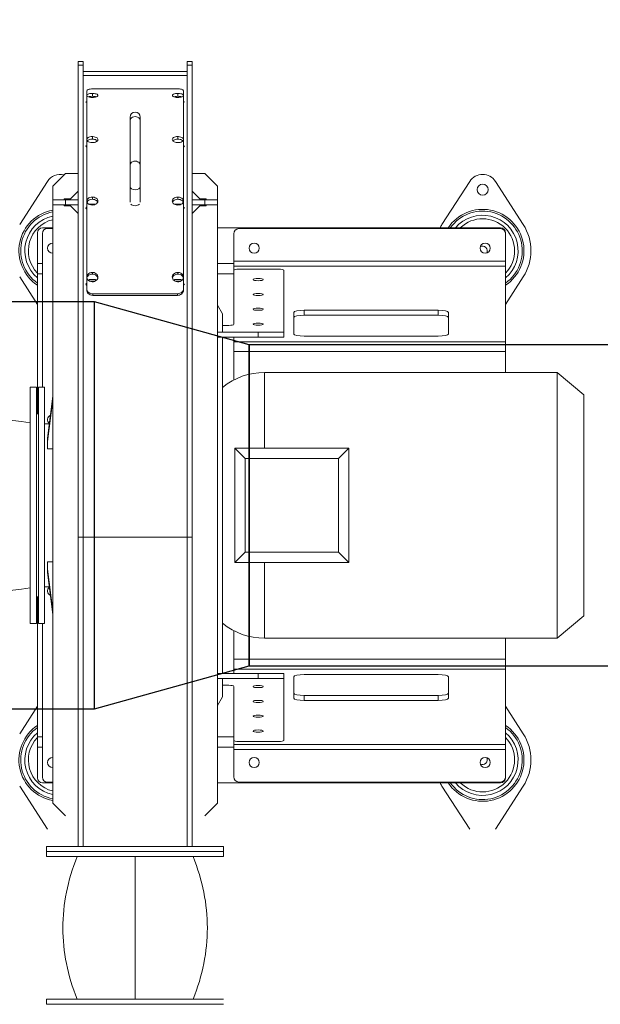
# Model space of a CAD drawing. Header units: millimetres. Extents: x -374129 to 1163271, y -112652 to 695637.
# Tile 115 of 256: x 48509 to 49080, y -32979 to -32013. Entities that reach past the tile are written whole.
import ezdxf
from ezdxf import colors
from ezdxf.entities.mleader import LeaderData, LeaderLine
from ezdxf.math import Vec2, Vec3

# ---------------------------------------------------------------- set-up
doc = ezdxf.new("R2010")
doc.units = ezdxf.units.MM
doc.layers.add('KRT_opisy', color=146, linetype='Continuous')
doc.layers.add('KRT_technologia', color=30, linetype='Continuous')
doc.styles.add('WYMIAR', font='romans.shx', dxfattribs={"width": 0.8})

# ---------------------------------------------------------------- blocks, each defined once
blk = doc.blocks.new('sys napowietrzania')
at = {"layer": 'KRT_technologia', "lineweight": 13}
for p, q in [((49586.4, -736.76, -3070), (49586.4, 34.12, -3070)), ((49591.4, 34.12, -3070), (49586.4, 34.12, -3070)), ((49591.4, 30.36, -3070), (49586.4, 30.36, -3070)), ((49591.4, 34.12, -3070), (49591.4, -736.76, -3070)), ((49693.4, -736.76, -3070), (49693.4, 34.12, -3070)), ((49698.4, 34.12, -3070), (49693.4, 34.12, -3070)), ((49698.4, 30.36, -3070), (49693.4, 30.36, -3070)), ((49698.4, 34.12, -3070), (49698.4, -736.76, -3070)), ((49693.4, 24.12, -3070), (49591.4, 24.12, -3070)), ((49693.4, 20.44, -3070), (49591.4, 20.44, -3070)), ((49594.8, -190.42, -3070), (49594.8, 5.32, -3070)), ((49600.4, -0.1, -3070), (49600.4, 2.72, -3070)), ((49684, 7.25, -3070), (49600.8, 7.25, -3070)), ((49684.4, -0.1, -3070), (49684.4, 2.72, -3070)), ((49690, 5.32, -3070), (49690, -190.42, -3070)), ((49637.4, -104.13, -3070), (49637.4, -20.65, -3070)), ((49647.4, -104.13, -3070), (49647.4, -20.65, -3070)), ((49600.4, -42.17, -3070), (49600.4, -39.63, -3070)), ((49684.4, -42.17, -3070), (49684.4, -39.63, -3070)), ((49573.9, -75.76, -3070), (49561.4, -88.26, -3070)), ((49573.9, -75.76, -3070), (49586.4, -75.76, -3070)), ((49710.9, -75.76, -3070), (49698.4, -75.76, -3070)), ((49723.4, -88.26, -3070), (49710.9, -75.76, -3070)), ((49556.29, -83.64, -3070), (49528.97, -126.04, -3070)), ((49971.29, -83.64, -3070), (49943.97, -126.04, -3070)), ((50023.83, -126.04, -3070), (49996.51, -83.64, -3070)), ((49561.4, -694.26, -3070), (49561.4, -88.26, -3070)), ((49578.9, -100.76, -3070), (49586.4, -93.26, -3070)), ((49698.4, -93.26, -3070), (49705.9, -100.76, -3070)), ((49723.4, -694.26, -3070), (49723.4, -88.26, -3070)), ((49561.4, -101.76, -3070), (49586.4, -101.76, -3070)), ((49578.9, -100.76, -3070), (49572.65, -100.76, -3070)), ((49572.65, -100.76, -3070), (49572.65, -101.76, -3070)), ((49573.9, -101.76, -3070), (49573.9, -106.76, -3070)), ((49597.19, -106.11, -3070), (49597.19, -105.86, -3070)), ((49603.6, -105.86, -3070), (49597.19, -105.86, -3070)), ((49600.4, -101.22, -3070), (49600.4, -99.06, -3070)), ((49603.6, -106.11, -3070), (49603.6, -105.86, -3070)), ((49681.19, -106.11, -3070), (49681.19, -105.86, -3070)), ((49687.6, -105.86, -3070), (49681.19, -105.86, -3070)), ((49684.4, -101.22, -3070), (49684.4, -99.06, -3070)), ((49687.6, -106.11, -3070), (49687.6, -105.86, -3070)), ((49698.4, -101.76, -3070), (49723.4, -101.76, -3070)), ((49705.9, -100.76, -3070), (49712.15, -100.76, -3070)), ((49710.9, -106.76, -3070), (49710.9, -101.76, -3070)), ((49712.15, -100.76, -3070), (49712.15, -101.76, -3070)), ((49586.4, -106.76, -3070), (49561.4, -106.76, -3070)), ((49572.65, -106.76, -3070), (49572.65, -107.76, -3070)), ((49578.9, -107.76, -3070), (49572.65, -107.76, -3070)), ((49586.4, -115.26, -3070), (49578.9, -107.76, -3070)), ((49698.4, -106.76, -3070), (49723.4, -106.76, -3070)), ((49705.9, -107.76, -3070), (49698.4, -115.26, -3070)), ((49712.15, -107.76, -3070), (49705.9, -107.76, -3070)), ((49712.15, -106.76, -3070), (49712.15, -107.76, -3070)), ((49546.4, -134.26, -3070), (49546.4, -311.76, -3070)), ((49561.4, -129.26, -3070), (49551.4, -129.26, -3070)), ((49551.4, -285.76, -3070), (49551.4, -134.76, -3070)), ((49561.4, -129.76, -3070), (49556.4, -129.76, -3070)), ((50001.4, -129.26, -3070), (49723.4, -129.26, -3070)), ((49739.4, -135.04, -3070), (49739.4, -223.98, -3070)), ((50001.4, -130.04, -3070), (49744.4, -130.04, -3070)), ((49961.4, -130.04, -3070), (49961.4, -129.26, -3070)), ((49971.4, -130.04, -3070), (49971.4, -129.26, -3070)), ((50006.4, -134.26, -3070), (50006.4, -271.26, -3070)), ((49551.4, -164.26, -3070), (49546.4, -164.26, -3070)), ((49739.4, -164.26, -3070), (49723.4, -164.26, -3070)), ((50006.4, -161.94, -3070), (49739.4, -161.94, -3070)), ((49600.4, -174.69, -3070), (49600.4, -173.01, -3070)), ((49684.4, -174.69, -3070), (49684.4, -173.01, -3070)), ((50006.4, -166.83, -3070), (49739.4, -166.83, -3070)), ((49783.4, -169.71, -3070), (49744.4, -169.71, -3070)), ((49788.4, -236.76, -3070), (49788.4, -170.75, -3070)), ((49528.97, -177.49, -3070), (49546.4, -204.54, -3070)), ((49551.4, -174.26, -3070), (49546.4, -174.26, -3070)), ((49597.19, -181.39, -3070), (49597.19, -180.04, -3070)), ((49603.6, -180.04, -3070), (49597.19, -180.04, -3070)), ((49597.79, -181.7, -3070), (49603, -181.7, -3070)), ((49603.6, -181.39, -3070), (49603.6, -180.04, -3070)), ((49681.19, -181.39, -3070), (49681.19, -180.04, -3070)), ((49687.6, -180.04, -3070), (49681.19, -180.04, -3070)), ((49681.79, -181.7, -3070), (49687, -181.7, -3070)), ((49687.6, -181.39, -3070), (49687.6, -180.04, -3070)), ((49723.4, -174.26, -3070), (49739.4, -174.26, -3070)), ((50006.4, -204.54, -3070), (50023.83, -177.49, -3070)), ((49600.8, -194, -3070), (49600.8, -195.54, -3070)), ((49600.8, -194, -3070), (49684, -194, -3070)), ((49600.8, -195.54, -3070), (49684, -195.54, -3070)), ((49684, -195.54, -3070), (49684, -194, -3070)), ((49728.4, -213.86, -3070), (49723.4, -205.2, -3070)), ((49798.4, -212.3, -3070), (49798.4, -233.51, -3070)), ((49808.4, -215.11, -3070), (49808.4, -210.22, -3070)), ((49940.3, -210.22, -3070), (49808.4, -210.22, -3070)), ((49940.3, -215.11, -3070), (49940.3, -210.22, -3070)), ((49950.3, -233.51, -3070), (49950.3, -212.3, -3070)), ((49728.4, -213.86, -3070), (49728.4, -231.76, -3070)), ((49808.4, -215.11, -3070), (49940.3, -215.11, -3070)), ((49723.4, -231.76, -3070), (49788.4, -231.76, -3070)), ((49734.4, -225.02, -3070), (49728.4, -225.02, -3070)), ((49728.4, -231.63, -3070), (49788.4, -231.63, -3070)), ((49763.4, -236.76, -3070), (49763.4, -231.76, -3070)), ((49723.4, -236.76, -3070), (49788.4, -236.76, -3070)), ((49728.4, -236.76, -3070), (49728.4, -566.76, -3070)), ((49739.4, -236.76, -3070), (49739.4, -278.7, -3070)), ((49739.4, -241.04, -3070), (50006.4, -241.04, -3070)), ((49808.4, -235.59, -3070), (49940.3, -235.59, -3070)), ((49739.4, -250.82, -3070), (50006.4, -250.82, -3070)), ((49769.65, -345.76, -3070), (49769.65, -271.26, -3070)), ((49769.65, -271.26, -3070), (50057.3, -271.26, -3070)), ((50057.3, -271.26, -3070), (50057.3, -532.26, -3070)), ((50083.4, -293.16, -3070), (50057.3, -271.26, -3070)), ((49539.4, -285.76, -3070), (49539.4, -517.76, -3070)), ((49545.4, -285.76, -3070), (49539.4, -285.76, -3070)), ((49545.4, -517.76, -3070), (49545.4, -285.76, -3070)), ((49547.4, -285.76, -3070), (49547.4, -517.76, -3070)), ((49553.4, -285.76, -3070), (49547.4, -285.76, -3070)), ((49553.4, -517.76, -3070), (49553.4, -285.76, -3070)), ((49561.4, -294.52, -3070), (49556.4, -335.65, -3070)), ((49556.4, -339.19, -3070), (49561.4, -298.06, -3070)), ((50083.4, -293.16, -3070), (50083.4, -510.36, -3070)), ((49547.4, -311.76, -3070), (49545.4, -311.76, -3070)), ((49558.09, -321.76, -3070), (49553.4, -321.76, -3070)), ((49556.4, -346.26, -3070), (49556.4, -335.65, -3070)), ((49561.4, -346.26, -3070), (49556.4, -346.26, -3070)), ((49740.4, -457.76, -3070), (49740.4, -345.76, -3070)), ((49740.4, -345.76, -3070), (49750.4, -355.76, -3070)), ((49852.4, -345.76, -3070), (49740.4, -345.76, -3070)), ((49842.4, -355.76, -3070), (49852.4, -345.76, -3070)), ((49852.4, -345.76, -3070), (49852.4, -457.76, -3070)), ((49750.4, -355.76, -3070), (49750.4, -447.76, -3070)), ((49842.4, -355.76, -3070), (49750.4, -355.76, -3070)), ((49842.4, -447.76, -3070), (49842.4, -355.76, -3070)), ((49698.4, -433.1, -3070), (49586.4, -433.1, -3070)), ((49750.4, -447.76, -3070), (49740.4, -457.76, -3070)), ((49842.4, -447.76, -3070), (49750.4, -447.76, -3070)), ((49852.4, -457.76, -3070), (49842.4, -447.76, -3070)), ((49556.4, -457.27, -3070), (49561.4, -457.27, -3070)), ((49556.4, -467.88, -3070), (49556.4, -457.27, -3070)), ((49852.4, -457.76, -3070), (49740.4, -457.76, -3070)), ((49769.65, -532.26, -3070), (49769.65, -457.76, -3070)), ((49561.4, -505.47, -3070), (49556.4, -464.34, -3070)), ((49556.4, -467.88, -3070), (49561.4, -509.01, -3070)), ((49558.09, -481.76, -3070), (49553.4, -481.76, -3070)), ((49547.4, -491.76, -3070), (49545.4, -491.76, -3070)), ((49546.4, -491.76, -3070), (49546.4, -669.26, -3070)), ((50083.4, -510.36, -3070), (50057.3, -532.26, -3070)), ((49545.4, -517.76, -3070), (49539.4, -517.76, -3070)), ((49553.4, -517.76, -3070), (49547.4, -517.76, -3070)), ((49551.4, -668.76, -3070), (49551.4, -517.76, -3070)), ((49739.4, -566.76, -3070), (49739.4, -524.83, -3070)), ((49769.65, -532.26, -3070), (50057.3, -532.26, -3070)), ((50006.4, -669.26, -3070), (50006.4, -532.26, -3070)), ((49739.4, -552.71, -3070), (50006.4, -552.71, -3070)), ((49723.4, -566.76, -3070), (49788.4, -566.76, -3070)), ((49739.4, -562.49, -3070), (50006.4, -562.49, -3070)), ((49763.4, -571.76, -3070), (49763.4, -566.76, -3070)), ((49788.4, -632.78, -3070), (49788.4, -566.76, -3070)), ((49798.4, -591.23, -3070), (49798.4, -570.02, -3070)), ((49808.4, -567.94, -3070), (49940.3, -567.94, -3070)), ((49950.3, -570.02, -3070), (49950.3, -591.23, -3070)), ((49788.4, -571.76, -3070), (49723.4, -571.76, -3070)), ((49728.4, -571.76, -3070), (49728.4, -589.66, -3070)), ((49788.4, -571.87, -3070), (49728.4, -571.87, -3070)), ((49728.4, -578.51, -3070), (49734.4, -578.51, -3070)), ((49739.4, -668.49, -3070), (49739.4, -579.55, -3070)), ((49723.4, -598.32, -3070), (49728.4, -589.66, -3070)), ((49808.4, -588.42, -3070), (49940.3, -588.42, -3070)), ((49808.4, -588.42, -3070), (49808.4, -593.31, -3070)), ((49940.3, -588.42, -3070), (49940.3, -593.31, -3070)), ((49546.4, -598.99, -3070), (49528.97, -626.04, -3070)), ((49940.3, -593.31, -3070), (49808.4, -593.31, -3070)), ((50023.83, -626.04, -3070), (50006.4, -598.99, -3070)), ((49546.4, -629.26, -3070), (49551.4, -629.26, -3070)), ((49739.4, -629.26, -3070), (49723.4, -629.26, -3070)), ((50006.4, -636.7, -3070), (49739.4, -636.7, -3070)), ((49744.4, -633.81, -3070), (49783.4, -633.81, -3070)), ((49546.4, -639.26, -3070), (49551.4, -639.26, -3070)), ((49723.4, -639.26, -3070), (49739.4, -639.26, -3070)), ((50006.4, -641.59, -3070), (49739.4, -641.59, -3070)), ((49551.4, -674.26, -3070), (49561.4, -674.26, -3070)), ((49561.4, -673.76, -3070), (49556.4, -673.76, -3070)), ((49723.4, -674.26, -3070), (50001.4, -674.26, -3070)), ((50001.4, -673.49, -3070), (49744.4, -673.49, -3070)), ((49961.4, -674.26, -3070), (49961.4, -673.49, -3070)), ((49971.4, -674.26, -3070), (49971.4, -673.49, -3070)), ((49528.97, -677.49, -3070), (49556.29, -719.89, -3070)), ((49943.97, -677.49, -3070), (49971.29, -719.89, -3070)), ((49996.51, -719.89, -3070), (50023.83, -677.49, -3070)), ((49561.4, -694.26, -3070), (49573.9, -706.76, -3070)), ((49710.9, -706.76, -3070), (49723.4, -694.26, -3070)), ((49555.4, -736.76, -3070), (49555.4, -746.76, -3070)), ((49729.4, -736.76, -3070), (49555.4, -736.76, -3070)), ((49729.4, -741.76, -3070), (49555.4, -741.76, -3070)), ((49729.4, -736.76, -3070), (49729.4, -746.76, -3070)), ((49729.4, -746.76, -3070), (49555.4, -746.76, -3070)), ((49642.4, -746.76, -3070), (49642.4, -886.76, -3070)), ((49555.4, -891.76, -3070), (49555.4, -886.76, -3070)), ((49729.4, -886.76, -3070), (49555.4, -886.76, -3070)), ((49729.4, -891.76, -3070), (49555.4, -891.76, -3070))]:
    blk.add_line(p, q, dxfattribs=at)
at = {"layer": 'KRT_technologia', "linetype": 'ByBlock', "lineweight": -2, "extrusion": (2.44929e-16, -6.12323e-17, -1)}
for p, q in [((49602.36, -201.76, 904.27), (49157.36, -201.76, 904.27)), ((49389.86, -601.76, 904.27), (49602.36, -601.76, 904.27))]:
    blk.add_line(p, q, dxfattribs=at)
at = {"layer": 'KRT_technologia', "linetype": 'ByBlock', "lineweight": -2}
for p, q in [((49754.36, -244.26, 904.27), (49602.36, -201.76, 904.27)), ((54537.61, -244.26, 904.27), (49754.61, -244.26, 904.27)), ((49602.37, -601.76, 904.27), (49754.37, -559.26, 904.27)), ((49754.61, -559.26, 904.27), (54537.61, -559.26, 904.27))]:
    blk.add_line(p, q, dxfattribs=at)
at = {"layer": 'KRT_technologia', "linetype": 'Continuous', "lineweight": -2}
for p, q in [((49602.37, -601.76, 904.27), (49602.37, -201.76, 904.27)), ((49754.37, -559.26, 904.27), (49754.37, -244.26, 904.27)), ((49754.62, -244.26, 904.27), (49754.62, -559.26, 904.27))]:
    blk.add_line(p, q, dxfattribs=at)
at = {"layer": 'KRT_technologia', "lineweight": 13}
for centre, radius in [((49983.9, -91.76, -3070), 5.5), ((49759.4, -149.26, -3070), 5), ((49986.4, -149.26, -3070), 5), ((49759.4, -654.26, -3070), 5), ((49986.4, -654.26, -3070), 5)]:
    blk.add_circle(centre, radius, dxfattribs=at)
for centre, radius, start, end in [((49642.4, -20.65, -3070), 5, 0, 180), ((49568.9, -91.76, -3070), 15, 76.2347, 147.20283), ((49983.9, -91.76, -3070), 15, 32.79717, 147.20283), ((49568.9, -151.76, -3070), 40.65, 100.63085, 236.39656), ((49568.9, -151.76, -3070), 38.92, 101.1098, 234.68512), ((49568.9, -151.76, -3070), 40.65, 64.50359, 65.07879), ((49983.9, -151.76, -3070), 40.65, 303.60344, 146.39656), ((49983.9, -151.76, -3070), 38.92, 305.31488, 144.68512), ((49568.9, -151.76, -3070), 34.88, 102.41644, 229.83083), ((49568.9, -151.76, -3070), 31.42, 103.81121, 224.26079), ((49983.9, -151.76, -3070), 34.88, 310.16917, 139.83083), ((49983.9, -151.76, -3070), 31.42, 315.73921, 134.26079), ((49551.4, -134.26, -3070), 5, 90, 180), ((49556.4, -134.76, -3070), 5, 90, 180), ((49744.4, -135.04, -3070), 5, 90, 180), ((49983.9, -151.76, -3070), 47.5, 147.20283, 151.72629), ((50001.4, -134.26, -3070), 5, 0, 90), ((50001.4, -135.04, -3070), 5, 0, 90), ((49983.9, -151.76, -3070), 47.5, 327.20283, 32.79717), ((49561.4, -149.26, -3070), 5, 90, 270), ((49983.9, -151.76, -3070), 4.5, 329.09669, 120.90331), ((49769.65, -336.51, -3070), 65.25, 90, 129.21143), ((49470.4, -794.36, -3070), 478.6, 81.71075, 98.28925), ((49561.4, -317.6, -3070), 5, 116.91701, 229.22062), ((49470.4, -9.16, -3070), 478.6, 261.71075, 278.28925), ((49561.4, -485.93, -3070), 5, 130.77938, 243.08299), ((49769.65, -467.01, -3070), 65.25, 230.78857, 270), ((49568.9, -651.76, -3070), 40.65, 123.60344, 259.36915), ((49983.9, -651.76, -3070), 40.65, 213.60344, 56.39656), ((49568.9, -651.76, -3070), 38.92, 125.31488, 258.8902), ((49568.9, -651.76, -3070), 34.88, 130.16917, 257.58356), ((49983.9, -651.76, -3070), 38.92, 215.31488, 54.68512), ((49983.9, -651.76, -3070), 34.88, 220.16917, 49.83083), ((49983.9, -651.76, -3070), 47.5, 327.20283, 32.79717), ((49568.9, -651.76, -3070), 31.42, 135.73921, 256.18879), ((49983.9, -651.76, -3070), 31.42, 225.73921, 44.26079), ((49561.4, -654.26, -3070), 5, 90, 270), ((49983.9, -651.76, -3070), 4.5, 239.09669, 30.90331), ((49551.4, -669.26, -3070), 5, 180, 270), ((49556.4, -668.76, -3070), 5, 180, 270), ((49744.4, -668.49, -3070), 5, 180, 270), ((49983.9, -651.76, -3070), 47.5, 208.27371, 212.79717), ((50001.4, -668.49, -3070), 5, 270, 0), ((50001.4, -669.26, -3070), 5, 270, 0)]:
    blk.add_arc(centre, radius, start, end, dxfattribs=at)
at = {"layer": 'KRT_technologia', "lineweight": 13, "extrusion": (0, 0, -1)}
for centre, major_axis, ratio, start_param, end_param in [((49642.4, -23.93, -3070), (-5, 0), 0.780902, 0, 3.141593), ((49642.4, -67.66, -3070), (-5, 0), 0.780902, 0, 3.141593), ((49642.4, -88.74, -3070), (-5, 0), 0.624654, 3.141593, 6.283185), ((49642.4, -104.36, -3070), (5, 0), 0.624654, 0.551843, 2.589749), ((49744.4, -170.75, -3070), (-5, 0), 0.207912, 0, 1.570796), ((49783.4, -170.75, -3070), (5, 0), 0.207912, 4.712389, 6.283185), ((49808.4, -212.3, -3070), (-10, 0), 0.207912, 0, 1.570796), ((49940.3, -212.3, -3070), (10, 0), 0.207912, 4.712389, 6.283185), ((49808.4, -217.19, -3070), (-10, 0), 0.207912, 0, 1.570796), ((49940.3, -217.19, -3070), (10, 0), 0.207912, 4.712389, 6.283185), ((49734.4, -223.98, -3070), (5, 0), 0.207912, 0, 1.570796), ((49808.4, -233.51, -3070), (-10, 0), 0.207912, 4.712389, 6.283185), ((49940.3, -233.51, -3070), (10, 0), 0.207912, 0, 1.570796), ((49808.4, -570.02, -3070), (-10, 0), 0.207912, 0, 1.570796), ((49940.3, -570.02, -3070), (10, 0), 0.207912, 4.712389, 6.283185), ((49734.4, -579.55, -3070), (5, 0), 0.207912, 4.712389, 6.283185), ((49808.4, -586.34, -3070), (-10, 0), 0.207912, 4.712389, 6.283185), ((49940.3, -586.34, -3070), (10, 0), 0.207912, 0, 1.570796), ((49808.4, -591.23, -3070), (-10, 0), 0.207912, 4.712389, 6.283185), ((49940.3, -591.23, -3070), (10, 0), 0.207912, 0, 1.570796), ((49744.4, -632.78, -3070), (-5, 0), 0.207912, 4.712389, 6.283185), ((49783.4, -632.78, -3070), (5, 0), 0.207912, 0, 1.570796)]:
    blk.add_ellipse(centre, major_axis=major_axis, ratio=ratio, start_param=start_param, end_param=end_param, dxfattribs=at)
for centre in [(49763.4, -180.11, -3070), (49763.4, -194.66, -3070), (49763.4, -209.22, -3070), (49763.4, -223.77, -3070), (49763.4, -579.76, -3070), (49763.4, -594.31, -3070), (49763.4, -608.87, -3070), (49763.4, -623.42, -3070)]:
    blk.add_ellipse(centre, major_axis=(5, 0), ratio=0.207912, dxfattribs=at)
at = {"layer": 'KRT_technologia', "lineweight": 13}
for points, knots in [([(49600.4, 2.72, -3070), (49598.78, 2.72, -3070), (49597.18, 2.46, -3070), (49596.15, 2.02, -3070), (49595.13, 1.59, -3070), (49594.69, 0.99, -3070), (49595, 0.42, -3070), (49595.3, -0.14, -3070), (49596.32, -0.66, -3070), (49597.73, -0.94, -3070), (49599.19, -1.24, -3070), (49601.03, -1.27, -3070), (49602.56, -1.03, -3070), (49604.04, -0.8, -3070), (49605.22, -0.32, -3070), (49605.67, 0.23, -3070), (49606.13, 0.78, -3070), (49605.87, 1.4, -3070), (49604.98, 1.86, -3070), (49604.1, 2.33, -3070), (49602.61, 2.64, -3070), (49601.02, 2.7, -3070), (49600.81, 2.71, -3070), (49600.61, 2.72, -3070), (49600.4, 2.72, -3070)], [-3.141593, -3.141593, -3.141593, -3.141593, -2.260331, -2.260331, -2.260331, -1.38211, -1.38211, -1.38211, -0.507427, -0.507427, -0.507427, 0.404828, 0.404828, 0.404828, 1.28311, 1.28311, 1.28311, 2.155969, 2.155969, 2.155969, 3.028509, 3.028509, 3.028509, 3.141593, 3.141593, 3.141593, 3.141593]), ([(49600.8, 7.25, -3070), (49599.07, 7.25, -3070), (49597.36, 7, -3070), (49596.24, 6.58, -3070), (49595.32, 6.24, -3070), (49594.8, 5.78, -3070), (49594.8, 5.32, -3070)], [-0.785398, -0.785398, -0.785398, -0.785398, 0.076895, 0.076895, 0.076895, 0.785398, 0.785398, 0.785398, 0.785398]), ([(49684.4, 2.72, -3070), (49682.78, 2.72, -3070), (49681.18, 2.46, -3070), (49680.15, 2.02, -3070), (49679.13, 1.59, -3070), (49678.69, 0.99, -3070), (49679, 0.42, -3070), (49679.3, -0.14, -3070), (49680.32, -0.66, -3070), (49681.73, -0.94, -3070), (49683.19, -1.24, -3070), (49685.03, -1.27, -3070), (49686.56, -1.03, -3070), (49688.04, -0.8, -3070), (49689.22, -0.32, -3070), (49689.67, 0.23, -3070), (49690.13, 0.78, -3070), (49689.87, 1.4, -3070), (49688.98, 1.86, -3070), (49688.1, 2.33, -3070), (49686.61, 2.64, -3070), (49685.02, 2.7, -3070), (49684.81, 2.71, -3070), (49684.61, 2.72, -3070), (49684.4, 2.72, -3070)], [-3.141593, -3.141593, -3.141593, -3.141593, -2.260331, -2.260331, -2.260331, -1.38211, -1.38211, -1.38211, -0.507427, -0.507427, -0.507427, 0.404828, 0.404828, 0.404828, 1.28311, 1.28311, 1.28311, 2.155969, 2.155969, 2.155969, 3.028509, 3.028509, 3.028509, 3.141593, 3.141593, 3.141593, 3.141593]), ([(49690, 5.32, -3070), (49690, 5.88, -3070), (49689.21, 6.43, -3070), (49687.9, 6.79, -3070), (49686.83, 7.09, -3070), (49685.42, 7.25, -3070), (49684, 7.25, -3070)], [-0.785398, -0.785398, -0.785398, -0.785398, 0.076895, 0.076895, 0.076895, 0.785398, 0.785398, 0.785398, 0.785398]), ([(49596.58, -0.63, -3070), (49596.93, -0.52, -3070), (49597.31, -0.42, -3070), (49597.73, -0.34, -3070), (49598.54, -0.19, -3070), (49599.47, -0.1, -3070), (49600.4, -0.1, -3070)], [2.3741566, 2.3741566, 2.3741566, 2.3741566, 2.635552, 2.635552, 2.635552, 3.1415927, 3.1415927, 3.1415927, 3.1415927]), ([(49600.4, -0.1, -3070), (49601.14, -0.1, -3070), (49601.89, -0.16, -3070), (49602.57, -0.26, -3070), (49603.18, -0.35, -3070), (49603.74, -0.48, -3070), (49604.21, -0.64, -3070)], [3.1415927, 3.1415927, 3.1415927, 3.1415927, 3.5474603, 3.5474603, 3.5474603, 3.9090287, 3.9090287, 3.9090287, 3.9090287]), ([(49680.58, -0.63, -3070), (49680.93, -0.52, -3070), (49681.31, -0.42, -3070), (49681.73, -0.34, -3070), (49682.54, -0.19, -3070), (49683.47, -0.1, -3070), (49684.4, -0.1, -3070)], [2.3741566, 2.3741566, 2.3741566, 2.3741566, 2.635552, 2.635552, 2.635552, 3.1415927, 3.1415927, 3.1415927, 3.1415927]), ([(49684.4, -0.1, -3070), (49685.14, -0.1, -3070), (49685.89, -0.16, -3070), (49686.57, -0.26, -3070), (49687.18, -0.35, -3070), (49687.74, -0.48, -3070), (49688.21, -0.64, -3070)], [3.1415927, 3.1415927, 3.1415927, 3.1415927, 3.5474603, 3.5474603, 3.5474603, 3.9090287, 3.9090287, 3.9090287, 3.9090287]), ([(49600.4, -39.63, -3070), (49598.78, -39.63, -3070), (49597.18, -40.03, -3070), (49596.15, -40.7, -3070), (49595.13, -41.36, -3070), (49594.69, -42.29, -3070), (49595, -43.15, -3070), (49595.3, -44.01, -3070), (49596.32, -44.79, -3070), (49597.73, -45.22, -3070), (49599.19, -45.67, -3070), (49601.03, -45.72, -3070), (49602.56, -45.36, -3070), (49604.04, -45.01, -3070), (49605.22, -44.28, -3070), (49605.67, -43.44, -3070), (49606.13, -42.6, -3070), (49605.87, -41.66, -3070), (49604.98, -40.94, -3070), (49604.1, -40.23, -3070), (49602.61, -39.74, -3070), (49601.02, -39.64, -3070), (49600.81, -39.63, -3070), (49600.61, -39.63, -3070), (49600.4, -39.63, -3070)], [-3.141593, -3.141593, -3.141593, -3.141593, -2.260331, -2.260331, -2.260331, -1.38211, -1.38211, -1.38211, -0.507427, -0.507427, -0.507427, 0.404828, 0.404828, 0.404828, 1.28311, 1.28311, 1.28311, 2.155969, 2.155969, 2.155969, 3.028509, 3.028509, 3.028509, 3.141593, 3.141593, 3.141593, 3.141593]), ([(49595.42, -43.86, -3070), (49595.91, -43.3, -3070), (49596.73, -42.83, -3070), (49597.73, -42.54, -3070), (49598.54, -42.3, -3070), (49599.47, -42.17, -3070), (49600.4, -42.17, -3070)], [2.008592, 2.008592, 2.008592, 2.008592, 2.635552, 2.635552, 2.635552, 3.141593, 3.141593, 3.141593, 3.141593]), ([(49600.4, -42.17, -3070), (49601.14, -42.17, -3070), (49601.89, -42.25, -3070), (49602.57, -42.41, -3070), (49603.79, -42.69, -3070), (49604.81, -43.21, -3070), (49605.38, -43.86, -3070)], [3.141593, 3.141593, 3.141593, 3.141593, 3.54746, 3.54746, 3.54746, 4.274593, 4.274593, 4.274593, 4.274593]), ([(49684.4, -39.63, -3070), (49682.78, -39.63, -3070), (49681.18, -40.03, -3070), (49680.15, -40.7, -3070), (49679.13, -41.36, -3070), (49678.69, -42.29, -3070), (49679, -43.15, -3070), (49679.3, -44.01, -3070), (49680.32, -44.79, -3070), (49681.73, -45.22, -3070), (49683.19, -45.67, -3070), (49685.03, -45.72, -3070), (49686.56, -45.36, -3070), (49688.04, -45.01, -3070), (49689.22, -44.28, -3070), (49689.67, -43.44, -3070), (49690.13, -42.6, -3070), (49689.87, -41.66, -3070), (49688.98, -40.94, -3070), (49688.1, -40.23, -3070), (49686.61, -39.74, -3070), (49685.02, -39.64, -3070), (49684.81, -39.63, -3070), (49684.61, -39.63, -3070), (49684.4, -39.63, -3070)], [-3.141593, -3.141593, -3.141593, -3.141593, -2.260331, -2.260331, -2.260331, -1.38211, -1.38211, -1.38211, -0.507427, -0.507427, -0.507427, 0.404828, 0.404828, 0.404828, 1.28311, 1.28311, 1.28311, 2.155969, 2.155969, 2.155969, 3.028509, 3.028509, 3.028509, 3.141593, 3.141593, 3.141593, 3.141593]), ([(49679.42, -43.86, -3070), (49679.91, -43.3, -3070), (49680.73, -42.83, -3070), (49681.73, -42.54, -3070), (49682.54, -42.3, -3070), (49683.47, -42.17, -3070), (49684.4, -42.17, -3070)], [2.008592, 2.008592, 2.008592, 2.008592, 2.635552, 2.635552, 2.635552, 3.141593, 3.141593, 3.141593, 3.141593]), ([(49684.4, -42.17, -3070), (49685.14, -42.17, -3070), (49685.89, -42.25, -3070), (49686.57, -42.41, -3070), (49687.79, -42.69, -3070), (49688.81, -43.21, -3070), (49689.38, -43.86, -3070)], [3.141593, 3.141593, 3.141593, 3.141593, 3.54746, 3.54746, 3.54746, 4.274593, 4.274593, 4.274593, 4.274593]), ([(49600.4, -99.06, -3070), (49598.78, -99.06, -3070), (49597.18, -99.59, -3070), (49596.15, -100.47, -3070), (49595.13, -101.34, -3070), (49594.69, -102.54, -3070), (49595, -103.66, -3070), (49595.3, -104.78, -3070), (49596.32, -105.79, -3070), (49597.73, -106.35, -3070), (49599.19, -106.93, -3070), (49601.03, -107, -3070), (49602.56, -106.53, -3070), (49604.04, -106.07, -3070), (49605.22, -105.13, -3070), (49605.67, -104.04, -3070), (49606.13, -102.95, -3070), (49605.87, -101.73, -3070), (49604.98, -100.79, -3070), (49604.1, -99.85, -3070), (49602.61, -99.21, -3070), (49601.02, -99.09, -3070), (49600.81, -99.07, -3070), (49600.61, -99.06, -3070), (49600.4, -99.06, -3070)], [-3.141593, -3.141593, -3.141593, -3.141593, -2.260331, -2.260331, -2.260331, -1.38211, -1.38211, -1.38211, -0.507427, -0.507427, -0.507427, 0.404828, 0.404828, 0.404828, 1.28311, 1.28311, 1.28311, 2.155969, 2.155969, 2.155969, 3.028509, 3.028509, 3.028509, 3.141593, 3.141593, 3.141593, 3.141593]), ([(49595.11, -104, -3070), (49595.51, -103.04, -3070), (49596.47, -102.19, -3070), (49597.73, -101.7, -3070), (49598.54, -101.39, -3070), (49599.47, -101.22, -3070), (49600.4, -101.22, -3070)], [1.849624, 1.849624, 1.849624, 1.849624, 2.635552, 2.635552, 2.635552, 3.141593, 3.141593, 3.141593, 3.141593]), ([(49600.4, -101.22, -3070), (49601.14, -101.22, -3070), (49601.89, -101.33, -3070), (49602.57, -101.53, -3070), (49604.05, -101.98, -3070), (49605.22, -102.89, -3070), (49605.67, -103.98, -3070), (49605.68, -103.98, -3070), (49605.68, -103.99, -3070), (49605.69, -104, -3070)], [3.141593, 3.141593, 3.141593, 3.141593, 3.54746, 3.54746, 3.54746, 4.426043, 4.426043, 4.426043, 4.433561, 4.433561, 4.433561, 4.433561]), ([(49684.4, -99.06, -3070), (49682.78, -99.06, -3070), (49681.18, -99.59, -3070), (49680.15, -100.47, -3070), (49679.13, -101.34, -3070), (49678.69, -102.54, -3070), (49679, -103.66, -3070), (49679.3, -104.78, -3070), (49680.32, -105.79, -3070), (49681.73, -106.35, -3070), (49683.19, -106.93, -3070), (49685.03, -107, -3070), (49686.56, -106.53, -3070), (49688.04, -106.07, -3070), (49689.22, -105.13, -3070), (49689.67, -104.04, -3070), (49690.13, -102.95, -3070), (49689.87, -101.73, -3070), (49688.98, -100.79, -3070), (49688.1, -99.85, -3070), (49686.61, -99.21, -3070), (49685.02, -99.09, -3070), (49684.81, -99.07, -3070), (49684.61, -99.06, -3070), (49684.4, -99.06, -3070)], [-3.141593, -3.141593, -3.141593, -3.141593, -2.260331, -2.260331, -2.260331, -1.38211, -1.38211, -1.38211, -0.507427, -0.507427, -0.507427, 0.404828, 0.404828, 0.404828, 1.28311, 1.28311, 1.28311, 2.155969, 2.155969, 2.155969, 3.028509, 3.028509, 3.028509, 3.141593, 3.141593, 3.141593, 3.141593]), ([(49679.11, -104, -3070), (49679.51, -103.04, -3070), (49680.47, -102.19, -3070), (49681.73, -101.7, -3070), (49682.54, -101.39, -3070), (49683.47, -101.22, -3070), (49684.4, -101.22, -3070)], [1.849624, 1.849624, 1.849624, 1.849624, 2.635552, 2.635552, 2.635552, 3.141593, 3.141593, 3.141593, 3.141593]), ([(49684.4, -101.22, -3070), (49685.14, -101.22, -3070), (49685.89, -101.33, -3070), (49686.57, -101.53, -3070), (49688.05, -101.98, -3070), (49689.22, -102.89, -3070), (49689.67, -103.98, -3070), (49689.68, -103.98, -3070), (49689.68, -103.99, -3070), (49689.69, -104, -3070)], [3.141593, 3.141593, 3.141593, 3.141593, 3.54746, 3.54746, 3.54746, 4.426043, 4.426043, 4.426043, 4.433561, 4.433561, 4.433561, 4.433561]), ([(49600.4, -173.01, -3070), (49598.78, -173.01, -3070), (49597.18, -173.64, -3070), (49596.15, -174.68, -3070), (49595.13, -175.72, -3070), (49594.69, -177.15, -3070), (49595, -178.48, -3070), (49595.3, -179.81, -3070), (49596.32, -181.01, -3070), (49597.73, -181.67, -3070), (49599.19, -182.36, -3070), (49601.03, -182.44, -3070), (49602.56, -181.88, -3070), (49604.04, -181.34, -3070), (49605.22, -180.23, -3070), (49605.67, -178.93, -3070), (49606.13, -177.64, -3070), (49605.87, -176.18, -3070), (49604.98, -175.07, -3070), (49604.1, -173.95, -3070), (49602.61, -173.19, -3070), (49601.02, -173.04, -3070), (49600.81, -173.02, -3070), (49600.61, -173.01, -3070), (49600.4, -173.01, -3070)], [-3.141593, -3.141593, -3.141593, -3.141593, -2.260331, -2.260331, -2.260331, -1.38211, -1.38211, -1.38211, -0.507427, -0.507427, -0.507427, 0.404828, 0.404828, 0.404828, 1.28311, 1.28311, 1.28311, 2.155969, 2.155969, 2.155969, 3.028509, 3.028509, 3.028509, 3.141593, 3.141593, 3.141593, 3.141593]), ([(49684.4, -173.01, -3070), (49682.78, -173.01, -3070), (49681.18, -173.64, -3070), (49680.15, -174.68, -3070), (49679.13, -175.72, -3070), (49678.69, -177.15, -3070), (49679, -178.48, -3070), (49679.3, -179.81, -3070), (49680.32, -181.01, -3070), (49681.73, -181.67, -3070), (49683.19, -182.36, -3070), (49685.03, -182.44, -3070), (49686.56, -181.88, -3070), (49688.04, -181.34, -3070), (49689.22, -180.23, -3070), (49689.67, -178.93, -3070), (49690.13, -177.64, -3070), (49689.87, -176.18, -3070), (49688.98, -175.07, -3070), (49688.1, -173.95, -3070), (49686.61, -173.19, -3070), (49685.02, -173.04, -3070), (49684.81, -173.02, -3070), (49684.61, -173.01, -3070), (49684.4, -173.01, -3070)], [-3.141593, -3.141593, -3.141593, -3.141593, -2.260331, -2.260331, -2.260331, -1.38211, -1.38211, -1.38211, -0.507427, -0.507427, -0.507427, 0.404828, 0.404828, 0.404828, 1.28311, 1.28311, 1.28311, 2.155969, 2.155969, 2.155969, 3.028509, 3.028509, 3.028509, 3.141593, 3.141593, 3.141593, 3.141593]), ([(49594.99, -178.44, -3070), (49594.99, -178.43, -3070), (49594.99, -178.42, -3070), (49595, -178.4, -3070), (49595.3, -177.09, -3070), (49596.33, -175.91, -3070), (49597.73, -175.26, -3070), (49598.54, -174.89, -3070), (49599.47, -174.69, -3070), (49600.4, -174.69, -3070)], [1.750867, 1.750867, 1.750867, 1.750867, 1.760202, 1.760202, 1.760202, 2.635552, 2.635552, 2.635552, 3.141593, 3.141593, 3.141593, 3.141593]), ([(49600.4, -174.69, -3070), (49601.14, -174.69, -3070), (49601.89, -174.82, -3070), (49602.57, -175.06, -3070), (49604.05, -175.59, -3070), (49605.22, -176.68, -3070), (49605.67, -177.97, -3070), (49605.73, -178.13, -3070), (49605.77, -178.28, -3070), (49605.81, -178.44, -3070)], [3.141593, 3.141593, 3.141593, 3.141593, 3.54746, 3.54746, 3.54746, 4.426043, 4.426043, 4.426043, 4.532319, 4.532319, 4.532319, 4.532319]), ([(49678.99, -178.44, -3070), (49678.99, -178.43, -3070), (49678.99, -178.42, -3070), (49679, -178.4, -3070), (49679.3, -177.09, -3070), (49680.33, -175.91, -3070), (49681.73, -175.26, -3070), (49682.54, -174.89, -3070), (49683.47, -174.69, -3070), (49684.4, -174.69, -3070)], [1.750867, 1.750867, 1.750867, 1.750867, 1.760202, 1.760202, 1.760202, 2.635552, 2.635552, 2.635552, 3.141593, 3.141593, 3.141593, 3.141593]), ([(49684.4, -174.69, -3070), (49685.14, -174.69, -3070), (49685.89, -174.82, -3070), (49686.57, -175.06, -3070), (49688.05, -175.59, -3070), (49689.22, -176.68, -3070), (49689.67, -177.97, -3070), (49689.73, -178.13, -3070), (49689.77, -178.28, -3070), (49689.81, -178.44, -3070)], [3.141593, 3.141593, 3.141593, 3.141593, 3.54746, 3.54746, 3.54746, 4.426043, 4.426043, 4.426043, 4.532319, 4.532319, 4.532319, 4.532319]), ([(49594.8, -188.84, -3070), (49594.8, -190.32, -3070), (49595.58, -191.79, -3070), (49596.89, -192.75, -3070), (49597.97, -193.55, -3070), (49599.38, -194, -3070), (49600.8, -194, -3070)], [-0.785398, -0.785398, -0.785398, -0.785398, 0.076895, 0.076895, 0.076895, 0.785398, 0.785398, 0.785398, 0.785398]), ([(49600.8, -195.54, -3070), (49599.07, -195.54, -3070), (49597.36, -194.87, -3070), (49596.24, -193.74, -3070), (49595.32, -192.83, -3070), (49594.8, -191.62, -3070), (49594.8, -190.42, -3070)], [-0.785398, -0.785398, -0.785398, -0.785398, 0.077599, 0.077599, 0.077599, 0.785398, 0.785398, 0.785398, 0.785398]), ([(49684, -194, -3070), (49685.72, -194, -3070), (49687.43, -193.32, -3070), (49688.55, -192.19, -3070), (49689.48, -191.27, -3070), (49690, -190.05, -3070), (49690, -188.84, -3070)], [-0.785398, -0.785398, -0.785398, -0.785398, 0.076895, 0.076895, 0.076895, 0.785398, 0.785398, 0.785398, 0.785398]), ([(49690, -190.42, -3070), (49690, -191.89, -3070), (49689.21, -193.35, -3070), (49687.9, -194.31, -3070), (49686.82, -195.09, -3070), (49685.41, -195.54, -3070), (49684, -195.54, -3070)], [-0.785398, -0.785398, -0.785398, -0.785398, 0.077599, 0.077599, 0.077599, 0.785398, 0.785398, 0.785398, 0.785398]), ([(49585.4, -746.76, -3070), (49576.06, -770.1, -3070), (49571.4, -793.43, -3070), (49571.4, -840.1, -3070), (49576.06, -863.43, -3070), (49585.4, -886.76, -3070)], [0, 0, 0, 0, 0.5, 0.5, 1, 1, 1, 1]), ([(49699.4, -746.76, -3070), (49708.73, -770.1, -3070), (49713.4, -793.43, -3070), (49713.4, -840.1, -3070), (49708.73, -863.43, -3070), (49699.4, -886.76, -3070)], [0, 0, 0, 0, 0.5, 0.5, 1, 1, 1, 1])]:
    blk.add_open_spline(points, degree=3, knots=knots, dxfattribs=at)
for points in [[(49594.8, -5.14, -3070), (49594.53, -5.3, -3070), (49594.26, -5.47, -3070), (49593.99, -5.64, -3070)], [(49593.99, -5.64, -3070), (49594.26, -5.8, -3070), (49594.53, -5.97, -3070), (49594.8, -6.14, -3070)], [(49690.81, -5.64, -3070), (49690.54, -5.47, -3070), (49690.27, -5.3, -3070), (49690, -5.14, -3070)], [(49690, -6.14, -3070), (49690.27, -5.97, -3070), (49690.54, -5.8, -3070), (49690.81, -5.64, -3070)], [(49594.8, -48.43, -3070), (49594.53, -48.68, -3070), (49594.26, -48.94, -3070), (49593.99, -49.19, -3070)], [(49593.99, -49.19, -3070), (49594.26, -49.45, -3070), (49594.53, -49.7, -3070), (49594.8, -49.96, -3070)], [(49690.81, -49.19, -3070), (49690.54, -48.94, -3070), (49690.27, -48.68, -3070), (49690, -48.43, -3070)], [(49690, -49.96, -3070), (49690.27, -49.7, -3070), (49690.54, -49.45, -3070), (49690.81, -49.19, -3070)], [(49597.19, -105.86, -3070), (49597.15, -105.92, -3070), (49597.1, -105.97, -3070), (49597.05, -106.03, -3070)], [(49603.74, -106.03, -3070), (49603.7, -105.97, -3070), (49603.65, -105.92, -3070), (49603.6, -105.86, -3070)], [(49681.19, -105.86, -3070), (49681.15, -105.92, -3070), (49681.1, -105.97, -3070), (49681.05, -106.03, -3070)], [(49687.74, -106.03, -3070), (49687.7, -105.97, -3070), (49687.65, -105.92, -3070), (49687.6, -105.86, -3070)], [(49594.8, -108.78, -3070), (49594.53, -109.11, -3070), (49594.26, -109.44, -3070), (49593.99, -109.78, -3070)], [(49593.99, -109.78, -3070), (49594.26, -110.11, -3070), (49594.53, -110.44, -3070), (49594.8, -110.77, -3070)], [(49690.81, -109.78, -3070), (49690.54, -109.44, -3070), (49690.27, -109.11, -3070), (49690, -108.78, -3070)], [(49690, -110.77, -3070), (49690.27, -110.44, -3070), (49690.54, -110.11, -3070), (49690.81, -109.78, -3070)], [(49594.8, -183.52, -3070), (49594.53, -183.91, -3070), (49594.26, -184.31, -3070), (49593.99, -184.7, -3070)], [(49597.19, -180.04, -3070), (49596.99, -180.34, -3070), (49596.78, -180.64, -3070), (49596.57, -180.95, -3070)], [(49604.23, -180.95, -3070), (49604.02, -180.64, -3070), (49603.81, -180.34, -3070), (49603.6, -180.04, -3070)], [(49681.19, -180.04, -3070), (49680.99, -180.34, -3070), (49680.78, -180.64, -3070), (49680.57, -180.95, -3070)], [(49688.23, -180.95, -3070), (49688.02, -180.64, -3070), (49687.81, -180.34, -3070), (49687.6, -180.04, -3070)], [(49690.81, -184.7, -3070), (49690.54, -184.31, -3070), (49690.27, -183.91, -3070), (49690, -183.52, -3070)], [(49593.99, -184.7, -3070), (49594.26, -185.09, -3070), (49594.53, -185.49, -3070), (49594.8, -185.88, -3070)], [(49594.55, -185.52, -3070), (49594.63, -185.4, -3070), (49594.72, -185.28, -3070), (49594.8, -185.16, -3070)], [(49690, -185.88, -3070), (49690.27, -185.49, -3070), (49690.54, -185.09, -3070), (49690.81, -184.7, -3070)], [(49690, -185.16, -3070), (49690.08, -185.28, -3070), (49690.16, -185.4, -3070), (49690.25, -185.52, -3070)]]:
    blk.add_open_spline(points, degree=3, dxfattribs=at)

msp = doc.modelspace()

# ---------------------------------------------------------------- block references
msp.add_blockref('sys napowietrzania', (-1019.98, -32087.66, 3070))

# ---------------------------------------------------------------- next in the draw order: leaders
at = {"layer": 'KRT_opisy', "color": 1}
ml = msp.add_multileader_mtext('Standard', dxfattribs=at)
ml.set_content('\\C54;SZAFA AKPIA -DOKŁADNE WYMIARY W TRAKCIE DOBORU I ROZMIESZCZENIA ELEMENTÓW AUTOMATYKI PO UWZGLĘDNIENIU RZECZYWISTYCH POTRZEB MONTAŻOWYCH', style='WYMIAR')
ml.set_leader_properties(color=1)
ml.build(insert=Vec2(0, 0))
ml.multileader.update_dxf_attribs({"text_right_attachment_type": 6, "dogleg_length": 0.36, "arrow_head_size": 200, "scale": 100})
ctx = ml.context
ctx.base_point, ctx.scale, ctx.char_height, ctx.arrow_head_size, ctx.landing_gap_size, ctx.plane_origin = Vec3(32699.33, -27661.99), 100, 200, 200, 9, Vec3(4731.61, -111551.57)
ctx.right_attachment = 6
notes = []
notes.append((ctx, [(0, (1, 1, 0), (32663.33, -27661.99), (1, 0), 36, [(1, [(31840, -32770.64)], 0, [])])]))
ctx.mtext.insert, ctx.mtext.width, ctx.mtext.defined_height, ctx.mtext.flow_direction = Vec3(32708.33, -27561.99), 5517.2638, 1534.23, 5
ctx.mtext.has_bg_fill, ctx.mtext.bg_color, ctx.mtext.bg_scale_factor, ctx.mtext.bg_transparency, ctx.mtext.use_window_bg_color = 1, -1027028792, 1.5, 0, 1
for ctx, leaders in notes:
    for number, flags, end, landing, length, lines in leaders:
        leader = LeaderData()
        leader.index, (leader.has_last_leader_line, leader.has_dogleg_vector, leader.attachment_direction) = number, flags
        leader.last_leader_point, leader.dogleg_vector, leader.dogleg_length = Vec3(end), Vec3(landing), length
        for number, points, colour, breaks in lines:
            line = LeaderLine()
            line.index, line.vertices, line.color, line.breaks = number, Vec3.list(points), colors.encode_raw_color(colour), breaks
            leader.lines.append(line)
        ctx.leaders.append(leader)

doc.saveas('drawing.dxf')
